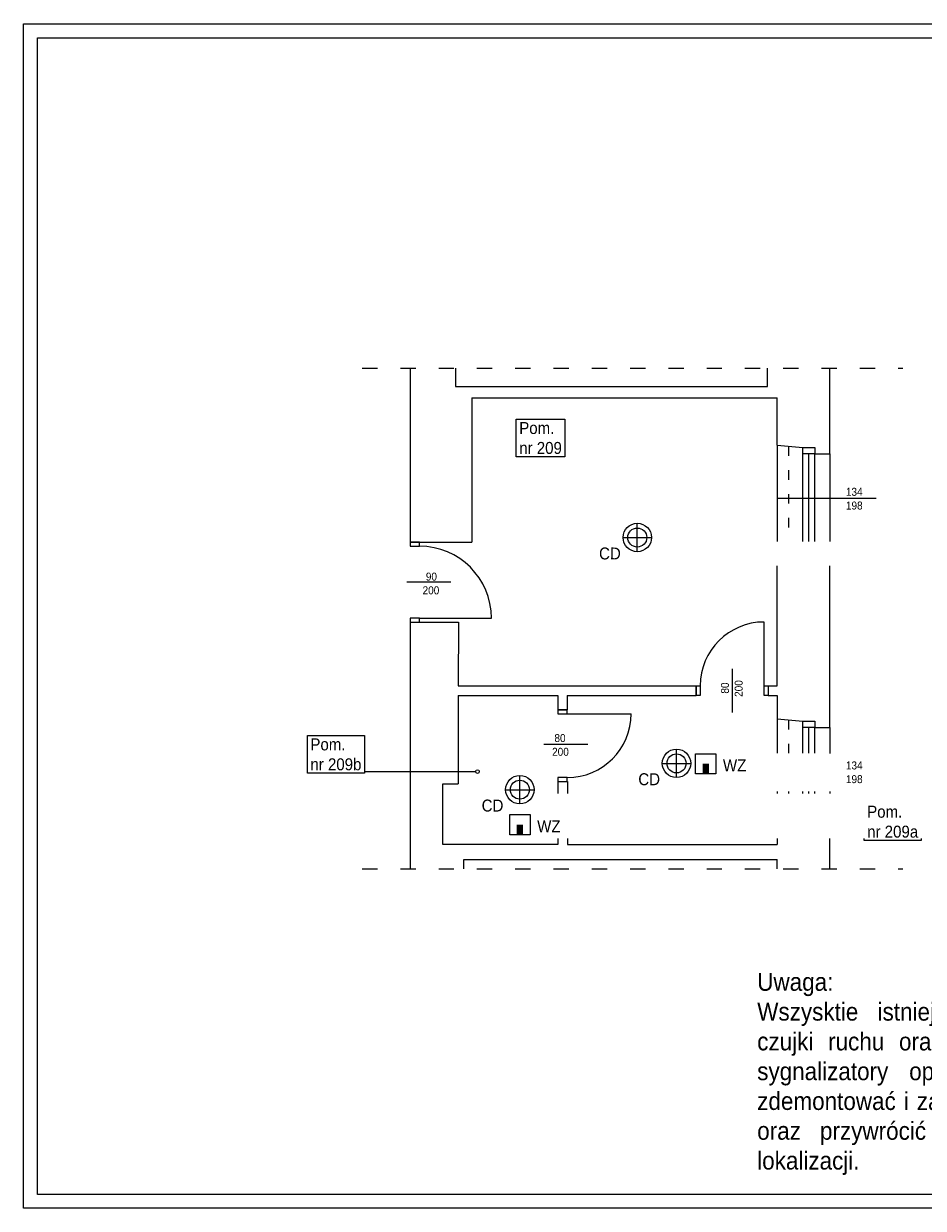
# Model space of a CAD drawing. Header units: centimetres. Extents: x 690840 to 714026, y 27673 to 40762.
# Tile 128 of 162: x 707810 to 708937, y 34777 to 36262. Entities that reach past the tile are written whole.
import ezdxf

# ---------------------------------------------------------------- set-up
doc = ezdxf.new("R2010")
doc.units = ezdxf.units.CM
doc.linetypes.add('ACAD_ISO03W100', pattern=[30, 12, -18])
doc.layers.add('Obrys powierzchni', color=50, linetype='Continuous', lineweight=9, plot=False)
for name, color, linetype, lineweight in [('Opis', 102, 'Continuous', 9), ('Przekroje', 253, 'Continuous', 20), ('Przekrojowa', 253, 'Continuous', 25), ('S3_drzwi_istniejące', 7, 'Continuous', 0), ('S3_okna', 253, 'Continuous', 9), ('Widokowa', 140, 'Continuous', 9)]:
    doc.layers.add(name, color=color, linetype=linetype, lineweight=lineweight)
for name, color, linetype, lineweight, true_color in [('S3_drzwi_nowe', 7, 'Continuous', 18, 0x00f900), ('S3_ele.CD', 7, 'Continuous', 5, 0xff0f0f), ('S3_ele.WZ', 7, 'Continuous', 5, 0xff0f0f), ('S3_opis pomieszczeń', 7, 'Continuous', 0, 0xb5b5b5)]:
    doc.layers.add(name, color=color, linetype=linetype, lineweight=lineweight, true_color=true_color)
doc.styles.add('ARIELCE', font='arial.ttf', dxfattribs={"width": 0.9})

# ---------------------------------------------------------------- blocks, each defined once
blk = doc.blocks.new('zw$7334')
at = {"layer": 'S3_okna', "ltscale": 1.6, "insert": (-30.9, 13.4), "char_height": 10, "width": 42.363, "attachment_point": 3, "rotation": 0.019, "style": 'ARIELCE', "bg_fill": 2}
blk.add_mtext('{\\fArial|b0|i0|c238|p34;134}', dxfattribs=at)
at = {"layer": 'S3_okna', "ltscale": 1.6, "insert": (-30.9, -3.8), "char_height": 10, "width": 42.363, "attachment_point": 3, "rotation": 0.019, "style": 'ARIELCE'}
blk.add_mtext('{\\fArial|b0|i0|c238|p34;198}', dxfattribs=at)
blk = doc.blocks.new('zw$B2BC')
at = {"layer": 'Przekroje', "ltscale": 1.6}
for points in [[(0, 0), (32.2, -3.1), (47, -3.1), (47, -10.9), (66, -10.9)], [(0, -134), (32.2, -130.9), (47, -130.9), (47, -123.1), (66, -123.1)]]:
    blk.add_lwpolyline(points, dxfattribs=at)
at = {"layer": 'S3_okna'}
for p, q in [((0, 0), (0, -134)), ((32.2, -130.9), (32.2, -3.1)), ((47, -10.9), (32.2, -10.9)), ((39.6, -123.1), (39.6, -10.9)), ((47, -123.1), (47, -10.9)), ((66, -10.9), (66, -123.1)), ((47, -123.1), (32.2, -123.1))]:
    blk.add_line(p, q, dxfattribs=at)
at = {"layer": 'S3_okna', "ltscale": 1.6}
blk.add_line((124, -67), (0, -67), dxfattribs=at)
at = {"layer": 'S3_okna'}
for points in [[(0, 0), (32.2, -3.1), (47, -3.1), (47, -10.9), (66, -10.9)], [(0, -134), (32.2, -130.9), (47, -130.9), (47, -123.1), (66, -123.1)]]:
    blk.add_lwpolyline(points, dxfattribs=at)
blk = doc.blocks.new('zw$3C5D')
at = {"layer": 'S3_ele.CD', "ltscale": 1.6}
blk.add_line((-22.3, 0), (22.3, 0), dxfattribs=at)
blk.add_lwpolyline([(0, -22.3), (0, 22.3)], dxfattribs=at)
for radius in [22.3, 14.9]:
    blk.add_circle((0, 0), radius, dxfattribs=at)
blk = doc.blocks.new('zw$EC94')
at = {"layer": 'S3_ele.WZ', "ltscale": 1.6}
blk.add_lwpolyline([(0, 31.8), (31.8, 31.8), (31.8, 0), (0, 0)], close=True, dxfattribs=at)
at = {"layer": 'S3_ele.WZ', "ltscale": 1.6, "const_width": 10}
blk.add_lwpolyline([(15.9, 0), (15.9, 15.9)], dxfattribs=at)

msp = doc.modelspace()

# ---------------------------------------------------------------- linework, layer by layer
at = {"layer": 'Obrys powierzchni', "ltscale": 1.6}
for points in [[(707809.6, 36262.3), (709909.6, 36262.3), (709909.6, 34777.3), (707809.6, 34777.3)], [(707827.1, 36244.8), (709892.1, 36244.8), (709892.1, 34794.8), (707827.1, 34794.8)]]:
    msp.add_lwpolyline(points, close=True, dxfattribs=at)
at = {"layer": 'Przekrojowa', "color": 8, "ltscale": 1.6}
for p, q in [((708294, 35830.3), (708294, 35612.3)), ((708350.8, 35830.6), (708350.8, 35807.6)), ((708742.3, 35807.6), (708742.3, 35830.3)), ((708820.2, 35723.2), (708820.2, 35830.3)), ((708350.8, 35807.6), (708742.3, 35807.6)), ((708371.5, 35793.3), (708371.5, 35612.3)), ((708371.5, 35793.3), (708754.3, 35793.3)), ((708754.3, 35734.1), (708754.3, 35793.3)), ((708294, 35612.3), (708371.5, 35612.3)), ((708820.2, 35380.2), (708820.2, 35611)), ((708754.3, 35432.3), (708754.3, 35600.1)), ((708294.1, 35512.3), (708294.2, 35202.7)), ((708294.1, 35512.3), (708354.6, 35512.3)), ((708354.6, 35512.3), (708354.5, 35432.3)), ((708354.5, 35432.3), (708652.9, 35432.3)), ((708652.9, 35432.3), (708652.8, 35420.3)), ((708742.9, 35432.3), (708742.8, 35420.3)), ((708742.9, 35432.3), (708754.3, 35432.3)), ((708354.5, 35420.3), (708479.2, 35420.3)), ((708354.5, 35420.3), (708354.5, 35309.3)), ((708479.2, 35420.3), (708479.2, 35402.3)), ((708491.2, 35420.3), (708652.8, 35420.3)), ((708491.2, 35420.3), (708491.2, 35402.3)), ((708742.8, 35420.3), (708754.3, 35420.3)), ((708754.3, 35420.3), (708754.3, 35391.1)), ((708479.2, 35402.3), (708491.2, 35402.3)), ((708335.3, 35233.3), (708335.3, 35309.3)), ((708335.3, 35309.3), (708354.5, 35309.3)), ((708479.3, 35312.3), (708479.3, 35233.3)), ((708479.3, 35312.3), (708491.3, 35312.3)), ((708491.3, 35312.3), (708491.3, 35233.3)), ((708754.3, 35257.1), (708754.3, 35233.3)), ((708820.2, 35202.7), (708820.2, 35268)), ((708479.3, 35233.3), (708335.3, 35233.3)), ((708491.3, 35233.3), (708754.3, 35233.3)), ((708361.3, 35214.7), (708754.3, 35214.7)), ((708361.3, 35202.7), (708361.3, 35214.7)), ((708754.3, 35202.7), (708754.3, 35214.7))]:
    msp.add_line(p, q, dxfattribs=at)
at = {"layer": 'Przekrojowa', "ltscale": 1.6}
msp.add_line((708354.6, 35512.3), (708354.5, 35432.3), dxfattribs=at)
at = {"layer": 'S3_drzwi_istniejące', "color": 8}
for p, q in [((708345, 35562.3), (708290, 35562.3)), ((708306, 35517.3), (708396, 35517.3)), ((708516.7, 35358.6), (708461.7, 35358.6))]:
    msp.add_line(p, q, dxfattribs=at)
for points in [[(708294, 35612.3), (708294, 35607.3), (708306, 35607.3), (708306, 35612.3)], [(708294, 35517.3), (708294, 35512.3), (708306, 35512.3), (708306, 35517.3)]]:
    msp.add_lwpolyline(points, close=True, dxfattribs=at)
msp.add_arc((708306, 35517.3), 90, 360, 90, dxfattribs=at)
at = {"layer": 'S3_drzwi_nowe', "color": 8}
for p, q in [((708737.9, 35432.3), (708737.9, 35512.3)), ((708697.9, 35453.8), (708697.9, 35398.8)), ((708491.2, 35397.3), (708571.2, 35397.3))]:
    msp.add_line(p, q, dxfattribs=at)
for points in [[(708652.9, 35432.3), (708657.9, 35432.3), (708657.9, 35420.3), (708652.9, 35420.3)], [(708737.9, 35432.3), (708742.9, 35432.3), (708742.9, 35420.3), (708737.9, 35420.3)], [(708491.2, 35397.3), (708491.2, 35402.3), (708479.2, 35402.3), (708479.2, 35397.3)], [(708491.2, 35312.3), (708491.2, 35317.3), (708479.2, 35317.3), (708479.2, 35312.3)]]:
    msp.add_lwpolyline(points, close=True, dxfattribs=at)
for centre, start, end in [((708737.9, 35432.3), 90, 180), ((708491.2, 35397.3), 270, 0)]:
    msp.add_arc(centre, 80, start, end, dxfattribs=at)
at = {"layer": 'S3_okna', "color": 8, "linetype": 'ACAD_ISO03W100'}
for p, q in [((708768.3, 35732.7), (708768.3, 35601.4)), ((708768.3, 35732.7), (708768.3, 35601.4)), ((708768.3, 35389.7), (708768.3, 35258.4))]:
    msp.add_line(p, q, dxfattribs=at)
at = {"layer": 'S3_opis pomieszczeń', "color": 8}
msp.add_line((708229.6, 35324.8), (708376.3, 35324.8), dxfattribs=at)
for centre in [(708378.6, 35324.8), (708715, 35285.6)]:
    msp.add_circle(centre, 2.22, dxfattribs=at)
at = {"layer": 'Widokowa', "color": 8, "linetype": 'ACAD_ISO03W100', "ltscale": 1.6}
for points in [[(708233.9, 35830.3), (708911.7, 35830.3)], [(708233.9, 35202.7), (708911.7, 35202.7)]]:
    msp.add_lwpolyline(points, dxfattribs=at)

# ---------------------------------------------------------------- texts
at = {"layer": 'Opis', "color": 7, "insert": (708729.3, 35072.4), "char_height": 22.4, "width": 720.424, "attachment_point": 1, "rotation": 359.981, "style": 'ARIELCE'}
msp.add_mtext('{\\fArial|b0|i0|c238|p34;Uwaga:\\P\\pxqj;Wszysktie istniejące oprawy ewakuacyjne, awaryjne, czujki ruchu oraz czujki dymu, wskaźniki zadziałania, sygnalizatory optyczne oraz akustyczne itp. należy zdemontować i zabezpieczyć na czas prowadzenia robót oraz przywrócić po zakończeniu prac w pierwotnej lokalizacji.}', dxfattribs=at)
at = {"layer": 'S3_drzwi_istniejące', "color": 8, "char_height": 10, "attachment_point": 3, "rotation": 359.9753, "style": 'ARIELCE'}
for s, insert, width in [('{\\fArial|b0|i0|c238|p34;90}', (708327.8, 35574.2), 18.526), ('{\\fArial|b0|i0|c238|p34;200}', (708330.7, 35557), 19.356)]:
    msp.add_mtext(s, dxfattribs=dict(at, insert=insert, width=width))
at = {"layer": 'S3_drzwi_nowe', "color": 8, "char_height": 10, "style": 'ARIELCE'}
for s, insert, width, attachment_point, rotation in [('{\\fArial|b0|i0|c238|p34;80}', (708683.8, 35436.5), 18.526, 3, 89.9753), ('{\\fArial|b0|i0|c238|p34;200}', (708701, 35439.4), 19.356, 3, 89.9753), ('{\\fArial|b0|i0|c238|p34;80}', (708475, 35371.8), 18.526, 1, 0.0247), ('{\\fArial|b0|i0|c238|p34;200}', (708472.1, 35354.6), 19.356, 1, 0.0247)]:
    msp.add_mtext(s, dxfattribs=dict(at, insert=insert, width=width, attachment_point=attachment_point, rotation=rotation))

# ---------------------------------------------------------------- next in the draw order: block references
at = {"layer": 'S3_okna', "color": 8}
for p, rotation in [((708892.3, 35667.1), 1.443443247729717e-05), ((708892.3, 35324.1), 1.443429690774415e-05)]:
    msp.add_blockref('zw$7334', p, dxfattribs=dict(at, rotation=rotation))

# ---------------------------------------------------------------- next in the draw order: texts
at = {"layer": 'S3_opis pomieszczeń', "color": 8, "char_height": 7.5, "attachment_point": 1, "style": 'ARIELCE', "bg_fill": 18}
for s, insert in [('{\\fArial|b0|i0|c238|p34;\\H2x;Pom.\\Pnr 209}', (708430.9, 35763)), ('{\\fArial|b0|i0|c238|p34;\\H2x;Pom.\\Pnr 209b}', (708169.1, 35366.4)), ('{\\fArial|b0|i0|c238|p34;\\H2x;Pom.\\Pnr 209a}', (708867.1, 35282))]:
    msp.add_mtext(s, dxfattribs=dict(at, insert=insert))

# ---------------------------------------------------------------- next in the draw order: linework, layer by layer
at = {"layer": 'S3_opis pomieszczeń', "color": 8}
msp.add_line((708864, 35285.6), (708717.2, 35285.6), dxfattribs=at)

# ---------------------------------------------------------------- next in the draw order: block references
at = {"layer": 'S3_okna', "color": 8}
for p, rotation in [((708892.3, 35667.1), 1.443443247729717e-05), ((708892.3, 35324.1), 1.443429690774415e-05)]:
    msp.add_blockref('zw$7334', p, dxfattribs=dict(at, rotation=rotation))

# ---------------------------------------------------------------- next in the draw order: block references
for p, rotation in [((708754.3, 35734.1), 359.9999999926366), ((708754.3, 35391.1), 359.999999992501)]:
    msp.add_blockref('zw$B2BC', p, dxfattribs=dict(at, rotation=rotation))

# ---------------------------------------------------------------- next in the draw order: texts
at = {"layer": 'S3_ele.CD', "char_height": 15, "width": 2038.258, "attachment_point": 1, "rotation": 359.981, "style": 'ARIELCE', "bg_fill": 2}
for insert in [(708531, 35605.7), (708580.2, 35322.7)]:
    msp.add_mtext('{\\fArial|b0|i0|c238|p34;CD}', dxfattribs=dict(at, insert=insert))

# ---------------------------------------------------------------- next in the draw order: block references
at = {"layer": 'S3_ele.CD', "ltscale": 1.6, "xscale": 0.8, "yscale": 0.8, "zscale": 0.8}
for p in [(708578.9, 35618.2), (708628.1, 35335.1)]:
    msp.add_blockref('zw$3C5D', p, dxfattribs=at)
at = {"layer": 'S3_ele.WZ', "ltscale": 1.6, "xscale": 0.8, "yscale": 0.8, "zscale": 0.8}
msp.add_blockref('zw$EC94', (708652, 35321.8), dxfattribs=at)

# ---------------------------------------------------------------- next in the draw order: texts
at = {"layer": 'S3_ele.CD', "insert": (708383.8, 35289.7), "char_height": 15, "width": 2038.258, "attachment_point": 1, "rotation": 359.981, "style": 'ARIELCE', "bg_fill": 2}
msp.add_mtext('{\\fArial|b0|i0|c238|p34;CD}', dxfattribs=at)

# ---------------------------------------------------------------- next in the draw order: block references
at = {"layer": 'S3_ele.CD', "ltscale": 1.6, "xscale": 0.8, "yscale": 0.8, "zscale": 0.8}
msp.add_blockref('zw$3C5D', (708431.7, 35302.1), dxfattribs=at)
at = {"layer": 'S3_ele.WZ', "ltscale": 1.6, "xscale": 0.8, "yscale": 0.8, "zscale": 0.8}
msp.add_blockref('zw$EC94', (708419, 35245.4), dxfattribs=at)

# ---------------------------------------------------------------- next in the draw order: texts
at = {"layer": 'S3_ele.WZ', "insert": (708686.3, 35340), "char_height": 15, "width": 2038.258, "attachment_point": 1, "rotation": 359.981, "style": 'ARIELCE', "bg_fill": 2}
msp.add_mtext('{\\fArial|b0|i0|c238|p34;WZ}', dxfattribs=at)

# ---------------------------------------------------------------- next in the draw order: texts
at = {"layer": 'S3_ele.WZ', "insert": (708453.4, 35263.7), "char_height": 15, "width": 2038.258, "attachment_point": 1, "rotation": 359.981, "style": 'ARIELCE', "bg_fill": 2}
msp.add_mtext('{\\fArial|b0|i0|c238|p34;WZ}', dxfattribs=at)

doc.saveas('drawing.dxf')
